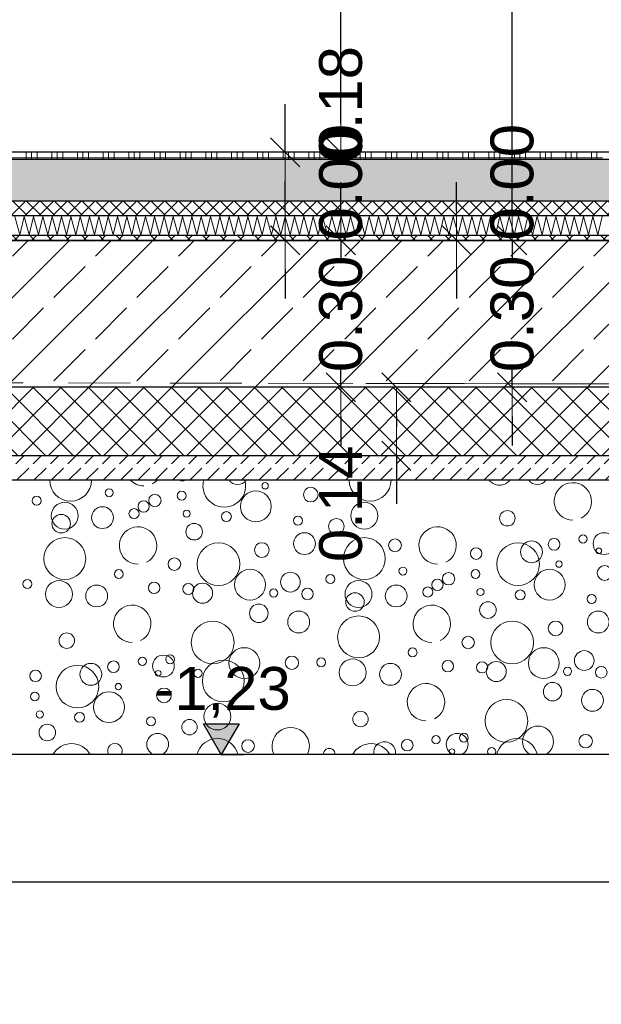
# Model space of a CAD drawing. Header units: metres. Extents: x -27.8 to 39.4, y -22.2 to 2.8.
# Tile 16 of 80: x 0.9 to 2.1, y -11.9 to -9.9. Entities that reach past the tile are written whole.
import ezdxf

# ---------------------------------------------------------------- set-up
doc = ezdxf.new("R2010")
doc.units = ezdxf.units.M
doc.header["$LTSCALE"] = 0.4
doc.header["$MEASUREMENT"] = 0
doc.linetypes.add('Strichlinie', pattern=[0.2, 0.15, -0.05])
doc.linetypes.add('Strichlinie_ lang', pattern=[0.529167, 0.3175, -0.211667])
doc.layers.get('0').update_dxf_attribs({"color": 8, "lineweight": 9})
doc.layers.get('Defpoints').update_dxf_attribs({"color": 8, "lineweight": 9})
for name, color, linetype in [('Neubau__ GHIW - druckfeste Dämmung u BP', 8, 'Continuous'), ('Neubau_A - Bodenaustausch', 8, 'Continuous'), ('Neubau_A - Sauberkeitsschicht', 8, 'Continuous'), ('Neubau_A-Bodenplatte', 8, 'Continuous'), ('Neubau_B-Bodenaufbau', 8, 'Continuous'), ('Neubau_T-Bemaßung', 8, 'Continuous')]:
    doc.layers.add(name, color=color, linetype=linetype)
doc.layers.add('S-Linien _ Schraffuren.2D', color=8, linetype='Continuous', lineweight=9)
doc.styles.add('ERSTELLTER_STIL_2', font='arial.ttf')
doc.dimstyles.new('ERSTELLTER_STIL__1', dxfattribs={"dimtxt": 0.0875, "dimasz": 0.059375, "dimexe": 0.18, "dimexo": 0.0625, "dimgap": 0, "dimtad": 1, "dimzin": 0, "dimdsep": 46, "dimtxsty": 'ERSTELLTER_STIL_2', "dimblk": 'ARROWHEAD_6', "dimblk1": 'ARROWHEAD_6', "dimblk2": 'ARROWHEAD_6', "dimcen": 0.09, "dimclrd": 7, "dimclre": 7, "dimclrt": 7, "dimazin": 0, "dimtfac": 1, "dimtdec": 4, "dimtmove": 0, "dimatfit": 3, "dimfxl": 1, "dimtolj": 1, "dimtzin": 0, "dimarcsym": 0})
pattern_1 = [(45, (388.31789, -10.175), (-0.035355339, 0.035355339), [0.0375, -0.0125]), (45, (388.31789, -10.139645), (-0.035355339, 0.035355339), [0.0375, -0.0125])]

# ---------------------------------------------------------------- blocks, each defined once
blk = doc.blocks.new('*X365', base_point=(4591.5834, -0.0469))
at = {"layer": 'Neubau_A - Bodenaustausch', "color": 253, "linetype": 'Continuous', "lineweight": 9, "true_color": 0x9f9f9f}
for centre, radius in [((4204.7043, -0.7281), 0.00642), ((4204.3857, -0.7423), 0.00812), ((4204.5339, -0.7484), 0.00908), ((4204.6853, -0.7702), 0.0315), ((4204.7975, -0.7462), 0.015), ((4204.2376, -0.7586), 0.00908), ((4204.295, -0.7893), 0.0275), ((4204.4561, -0.7704), 0.0115), ((4204.4791, -0.7579), 0.0126), ((4204.9068, -0.7893), 0.0275), ((4204.372, -0.7931), 0.0223), ((4204.4365, -0.785), 0.0103), ((4204.544, -0.785), 0.00732), ((4204.6252, -0.791), 0.0101), ((4205.1991, -0.7944), 0.0158), ((4204.2877, -0.8055), 0.0189), ((4204.7713, -0.7992), 0.00908), ((4204.8498, -0.811), 0.0158), ((4204.5593, -0.8219), 0.0169), ((4204.7847, -0.8462), 0.0223), ((4205.3965, -0.8462), 0.0223), ((4204.2951, -0.8767), 0.0427), ((4204.6975, -0.8594), 0.015), ((4204.9069, -0.8767), 0.0427), ((4204.9695, -0.8496), 0.013), ((4205.2483, -0.8631), 0.0223), ((4205.2945, -0.8477), 0.0119), ((4205.3534, -0.8367), 0.00837), ((4204.6089, -0.8882), 0.0436), ((4205.1353, -0.8664), 0.0119), ((4205.2208, -0.8882), 0.0436), ((4205.3859, -0.861), 0.00574), ((4204.519, -0.8881), 0.0128), ((4205.3043, -0.8881), 0.00642), ((4204.4054, -0.9084), 0.00908), ((4204.6734, -0.9302), 0.0315), ((4204.756, -0.9249), 0.0201), ((4204.9857, -0.9023), 0.00812), ((4205.1339, -0.9084), 0.00908), ((4205.2853, -0.9302), 0.0315), ((4205.3975, -0.9062), 0.015), ((4204.2187, -0.9287), 0.00908), ((4204.2832, -0.9493), 0.0275), ((4204.8376, -0.9186), 0.00908), ((4204.895, -0.9493), 0.0275), ((4205.0561, -0.9304), 0.0115), ((4205.0791, -0.9179), 0.0126), ((4204.3602, -0.9531), 0.0223), ((4204.4774, -0.9366), 0.0117), ((4204.5474, -0.9389), 0.0115), ((4204.5764, -0.9474), 0.0205), ((4204.7219, -0.947), 0.00837), ((4204.7909, -0.949), 0.0118), ((4204.972, -0.9531), 0.0223), ((4205.0365, -0.945), 0.0103), ((4205.144, -0.945), 0.00732), ((4205.2252, -0.951), 0.0101), ((4204.8877, -0.9655), 0.0189), ((4205.1593, -0.9819), 0.0169), ((4205.3713, -0.9592), 0.00908), ((4204.6914, -0.9885), 0.0189), ((4204.7728, -1.0062), 0.0223), ((4205.3847, -1.0062), 0.0223), ((4204.5971, -1.0482), 0.0436), ((4204.8951, -1.0367), 0.0427), ((4205.2089, -1.0482), 0.0436), ((4205.2975, -1.0194), 0.015), ((4204.2991, -1.0444), 0.0158), ((4205.119, -1.0481), 0.0128), ((4204.6616, -1.0902), 0.0315), ((4205.0054, -1.0684), 0.00908), ((4205.2734, -1.0902), 0.0315), ((4205.356, -1.0849), 0.0201), ((4204.3945, -1.0977), 0.0119), ((4204.4534, -1.0867), 0.00837), ((4204.4965, -1.0962), 0.0223), ((4204.5102, -1.0826), 0.00908), ((4204.6187, -1.1267), 0.0427), ((4204.7589, -1.0896), 0.0137), ((4204.8187, -1.0887), 0.00908), ((4204.8832, -1.1093), 0.0275), ((4205.0774, -1.0966), 0.0117), ((4204.2353, -1.1164), 0.0119), ((4204.3208, -1.1382), 0.0436), ((4204.3483, -1.1131), 0.0223), ((4204.4859, -1.111), 0.00574), ((4204.567, -1.111), 0.00837), ((4204.9602, -1.1131), 0.0223), ((4205.1474, -1.0989), 0.0115), ((4205.1764, -1.1074), 0.0205), ((4205.3219, -1.107), 0.00837), ((4205.3909, -1.109), 0.0118), ((4204.4043, -1.1381), 0.00642), ((4204.4975, -1.1562), 0.015), ((4205.2914, -1.1485), 0.0189), ((4205.3728, -1.1662), 0.0223), ((4204.2339, -1.1584), 0.00908), ((4204.3853, -1.1802), 0.0315), ((4205.1971, -1.2082), 0.0436), ((4204.6068, -1.1993), 0.0275), ((4204.244, -1.195), 0.00732), ((4204.3252, -1.201), 0.0101), ((4204.4713, -1.2092), 0.00908), ((4204.5498, -1.221), 0.0158), ((4204.8991, -1.2044), 0.0158), ((4204.2593, -1.2319), 0.0169), ((4204.6695, -1.2596), 0.013), ((4204.9945, -1.2577), 0.0119), ((4205.0534, -1.2467), 0.00837), ((4205.1102, -1.2426), 0.00908), ((4205.3589, -1.2496), 0.0137), ((4205.0859, -1.271), 0.00574)]:
    blk.add_circle(centre, radius, dxfattribs=at)
for centre, radius, start, end in [((4204.3069, -0.7167), 0.0427, 180.173, 359.827), ((4204.4565, -0.69), 0.0382, 224.6985, 270), ((4204.4565, -0.69), 0.0382, 296.5651, 315.3015), ((4204.5353, -0.7064), 0.0119, 241.3524, 298.6476), ((4204.6208, -0.7282), 0.0436, 164.9207, 15.0793), ((4204.6483, -0.7031), 0.0223, 218.0434, 321.9566), ((4204.9187, -0.7167), 0.0427, 180.173, 359.827), ((4205.1832, -0.6993), 0.0275, 219.5674, 320.4326), ((4205.2602, -0.7031), 0.0223, 218.0434, 321.9566), ((4205.3328, -0.76), 0.0382, 296.5651, 270), ((4204.4447, -0.85), 0.0382, 296.5651, 270), ((4205.0565, -0.85), 0.0382, 296.5651, 270), ((4204.4328, -1.01), 0.0382, 296.5651, 270), ((4205.0447, -1.01), 0.0382, 296.5651, 270), ((4205.0328, -1.17), 0.0382, 296.5651, 270), ((4204.7565, -1.26), 0.0382, 333.7938, 206.2062), ((4205.2616, -1.2502), 0.0315, 302.2294, 237.7706), ((4204.4847, -1.2562), 0.0223, 291.745, 248.255), ((4204.6069, -1.2867), 0.0427, 13.3628, 166.6372), ((4205.0965, -1.2562), 0.0223, 291.745, 248.255), ((4205.2187, -1.2867), 0.0427, 13.3628, 166.6372), ((4204.3089, -1.2982), 0.0436, 29.3239, 150.6761), ((4204.3975, -1.2694), 0.015, 329.9763, 210.0237), ((4204.8353, -1.2764), 0.0119, 357.7088, 182.2912), ((4204.9208, -1.2982), 0.0436, 29.3239, 150.6761), ((4204.9483, -1.2731), 0.0223, 350.368, 189.632), ((4205.167, -1.271), 0.00837, 315.7915, 224.2085)]:
    blk.add_arc(centre, radius, start, end, dxfattribs=at)
blk = doc.blocks.new('ARROWHEAD_6')
at = {"color": 0, "linetype": 'Continuous', "lineweight": 0}
for p, q in [((-0.5, -0.5), (0.5, 0.5)), ((0, 0), (-1, 0))]:
    blk.add_line(p, q, dxfattribs=at)
blk = doc.blocks.new('*D381')
at = {"layer": 'Defpoints', "color": 0, "linetype": 'Continuous', "transparency": 16777216}
for p in [(-0.3, -10.355), (11.1831, -10.355), (16.03, -10.655)]:
    blk.add_point(p, dxfattribs=at)
at = {"layer": 'Neubau_T-Bemaßung', "linetype": 'Continuous', "lineweight": -2, "transparency": 16777216}
for p, q in [((11.1831, -10.2956), (11.1831, -10.2363)), ((-0.2375, -10.355), (11.3631, -10.355)), ((11.1831, -10.355), (11.1831, -10.3917)), ((11.1831, -10.655), (11.1831, -10.6186)), ((15.9675, -10.655), (11.0031, -10.655)), ((11.1831, -10.7144), (11.1831, -10.7737))]:
    blk.add_line(p, q, dxfattribs=at)
at = {"layer": 'Neubau_T-Bemaßung', "linetype": 'Continuous', "lineweight": -2, "transparency": 16777216, "xscale": 0.059375, "yscale": 0.059375, "zscale": 0.059375}
for p, rotation in [((11.1831, -10.355), 270), ((11.1831, -10.655), 90)]:
    blk.add_blockref('ARROWHEAD_6', p, dxfattribs=dict(at, rotation=rotation))
at = {"layer": 'Neubau_T-Bemaßung', "linetype": 'Continuous', "transparency": 16777216, "insert": (11.1831, -10.5051), "char_height": 0.0875, "attachment_point": 5, "rotation": 90, "style": 'ERSTELLTER_STIL_2'}
blk.add_mtext('\\A1;0.30', dxfattribs=at)
blk = doc.blocks.new('*D382')
at = {"layer": 'Defpoints', "color": 0, "linetype": 'Continuous', "transparency": 16777216}
for p in [(-0.3, -10.355), (-0.3, -10.355), (11.0696, -10.355)]:
    blk.add_point(p, dxfattribs=at)
at = {"layer": 'Neubau_T-Bemaßung', "linetype": 'Continuous', "lineweight": -2, "transparency": 16777216}
for p, q in [((11.0696, -10.2956), (11.0696, -10.2363)), ((-0.2375, -10.355), (11.2496, -10.355)), ((-0.2375, -10.355), (11.2496, -10.355)), ((11.0696, -10.4144), (11.0696, -10.4738))]:
    blk.add_line(p, q, dxfattribs=at)
at = {"layer": 'Neubau_T-Bemaßung', "linetype": 'Continuous', "lineweight": -2, "transparency": 16777216, "xscale": 0.059375, "yscale": 0.059375, "zscale": 0.059375}
for rotation in [270, 90]:
    blk.add_blockref('ARROWHEAD_6', (11.0696, -10.355), dxfattribs=dict(at, rotation=rotation))
at = {"layer": 'Neubau_T-Bemaßung', "linetype": 'Continuous', "transparency": 16777216, "insert": (11.1831, -10.2363), "char_height": 0.0875, "attachment_point": 5, "rotation": 90, "style": 'ERSTELLTER_STIL_2'}
blk.add_mtext('\\A1;0.00', dxfattribs=at)
blk = doc.blocks.new('*D383')
at = {"layer": 'Defpoints', "color": 0, "linetype": 'Continuous', "transparency": 16777216}
for p in [(11.0694, -10.175), (33.092, -10.175), (-0.3, -10.355)]:
    blk.add_point(p, dxfattribs=at)
at = {"layer": 'Neubau_T-Bemaßung', "linetype": 'Continuous', "lineweight": -2, "transparency": 16777216}
for p, q in [((11.0694, -10.175), (11.0694, -10.0772)), ((33.0295, -10.175), (10.8894, -10.175)), ((11.0694, -10.2956), (11.0694, -10.2344)), ((-0.2375, -10.355), (11.2494, -10.355))]:
    blk.add_line(p, q, dxfattribs=at)
at = {"layer": 'Neubau_T-Bemaßung', "linetype": 'Continuous', "lineweight": -2, "transparency": 16777216, "xscale": 0.059375, "yscale": 0.059375, "zscale": 0.059375}
for p, rotation in [((11.0694, -10.175), 90), ((11.0694, -10.355), 270)]:
    blk.add_blockref('ARROWHEAD_6', p, dxfattribs=dict(at, rotation=rotation))
at = {"layer": 'Neubau_T-Bemaßung', "linetype": 'Continuous', "transparency": 16777216, "insert": (11.1831, -10.0772), "char_height": 0.0875, "attachment_point": 5, "rotation": 90, "style": 'ERSTELLTER_STIL_2'}
blk.add_mtext('\\A1;0.18', dxfattribs=at)
blk = doc.blocks.new('*D396')
at = {"layer": 'Defpoints', "color": 0, "linetype": 'Continuous', "transparency": 16777216}
for p in [(-0.3, -10.355), (11.5331, -10.355), (3.575, -10.655)]:
    blk.add_point(p, dxfattribs=at)
at = {"layer": 'Neubau_T-Bemaßung', "linetype": 'Continuous', "lineweight": -2, "transparency": 16777216}
for p, q in [((11.5331, -10.2956), (11.5331, -10.2363)), ((-0.2375, -10.355), (11.7131, -10.355)), ((11.5331, -10.355), (11.5331, -10.3917)), ((11.5331, -10.655), (11.5331, -10.6186)), ((3.6375, -10.655), (11.7131, -10.655)), ((11.5331, -10.7144), (11.5331, -10.7737))]:
    blk.add_line(p, q, dxfattribs=at)
at = {"layer": 'Neubau_T-Bemaßung', "linetype": 'Continuous', "lineweight": -2, "transparency": 16777216, "xscale": 0.059375, "yscale": 0.059375, "zscale": 0.059375}
for p, rotation in [((11.5331, -10.355), 270), ((11.5331, -10.655), 90)]:
    blk.add_blockref('ARROWHEAD_6', p, dxfattribs=dict(at, rotation=rotation))
at = {"layer": 'Neubau_T-Bemaßung', "linetype": 'Continuous', "transparency": 16777216, "insert": (11.5331, -10.5051), "char_height": 0.0875, "attachment_point": 5, "rotation": 90, "style": 'ERSTELLTER_STIL_2'}
blk.add_mtext('\\A1;0.30', dxfattribs=at)
blk = doc.blocks.new('*D397')
at = {"layer": 'Defpoints', "color": 0, "linetype": 'Continuous', "transparency": 16777216}
for p in [(-0.3, -10.355), (-0.3, -10.355), (11.4196, -10.355)]:
    blk.add_point(p, dxfattribs=at)
at = {"layer": 'Neubau_T-Bemaßung', "linetype": 'Continuous', "lineweight": -2, "transparency": 16777216}
for p, q in [((11.4196, -10.2956), (11.4196, -10.2363)), ((-0.2375, -10.355), (11.5996, -10.355)), ((-0.2375, -10.355), (11.5996, -10.355)), ((11.4196, -10.4144), (11.4196, -10.4738))]:
    blk.add_line(p, q, dxfattribs=at)
at = {"layer": 'Neubau_T-Bemaßung', "linetype": 'Continuous', "lineweight": -2, "transparency": 16777216, "xscale": 0.059375, "yscale": 0.059375, "zscale": 0.059375}
for rotation in [270, 90]:
    blk.add_blockref('ARROWHEAD_6', (11.4196, -10.355), dxfattribs=dict(at, rotation=rotation))
at = {"layer": 'Neubau_T-Bemaßung', "linetype": 'Continuous', "transparency": 16777216, "insert": (11.5331, -10.2363), "char_height": 0.0875, "attachment_point": 5, "rotation": 90, "style": 'ERSTELLTER_STIL_2'}
blk.add_mtext('\\A1;0.00', dxfattribs=at)
blk = doc.blocks.new('*D398')
at = {"layer": 'Defpoints', "color": 0, "linetype": 'Continuous', "transparency": 16777216}
for p in [(11.5331, -6.495), (23.73, -6.495), (-0.3, -10.355)]:
    blk.add_point(p, dxfattribs=at)
at = {"layer": 'Neubau_T-Bemaßung', "linetype": 'Continuous', "lineweight": -2, "transparency": 16777216}
for p, q in [((23.6675, -6.495), (11.3531, -6.495)), ((11.5331, -6.5544), (11.5331, -8.3149)), ((11.5331, -10.2956), (11.5331, -8.5421)), ((-0.2375, -10.355), (11.7131, -10.355))]:
    blk.add_line(p, q, dxfattribs=at)
at = {"layer": 'Neubau_T-Bemaßung', "linetype": 'Continuous', "lineweight": -2, "transparency": 16777216, "xscale": 0.059375, "yscale": 0.059375, "zscale": 0.059375}
for p, rotation in [((11.5331, -6.495), 90), ((11.5331, -10.355), 270)]:
    blk.add_blockref('ARROWHEAD_6', p, dxfattribs=dict(at, rotation=rotation))
at = {"layer": 'Neubau_T-Bemaßung', "linetype": 'Continuous', "transparency": 16777216, "insert": (11.5331, -8.4285), "char_height": 0.0875, "attachment_point": 5, "rotation": 90, "style": 'ERSTELLTER_STIL_2'}
blk.add_mtext('\\A1;3.86', dxfattribs=at)
blk = doc.blocks.new('*D402')
at = {"layer": 'Defpoints', "color": 0, "linetype": 'Continuous', "transparency": 16777216}
for p in [(1.7069, -10.655), (3.575, -10.655), (3.115, -10.795)]:
    blk.add_point(p, dxfattribs=at)
at = {"layer": 'Neubau_T-Bemaßung', "linetype": 'Continuous', "lineweight": -2, "transparency": 16777216}
for p, q in [((3.5125, -10.655), (1.5269, -10.655)), ((1.7069, -10.7144), (1.7069, -10.7356)), ((3.0525, -10.795), (1.5269, -10.795)), ((1.7069, -10.795), (1.7069, -10.8931))]:
    blk.add_line(p, q, dxfattribs=at)
at = {"layer": 'Neubau_T-Bemaßung', "linetype": 'Continuous', "lineweight": -2, "transparency": 16777216, "xscale": 0.059375, "yscale": 0.059375, "zscale": 0.059375}
for p, rotation in [((1.7069, -10.655), 90), ((1.7069, -10.795), 270)]:
    blk.add_blockref('ARROWHEAD_6', p, dxfattribs=dict(at, rotation=rotation))
at = {"layer": 'Neubau_T-Bemaßung', "linetype": 'Continuous', "transparency": 16777216, "insert": (1.5934, -10.8931), "char_height": 0.0875, "attachment_point": 5, "rotation": 90, "style": 'ERSTELLTER_STIL_2'}
blk.add_mtext('\\A1;0.14', dxfattribs=at)
blk = doc.blocks.new('*D403')
at = {"layer": 'Defpoints', "color": 0, "linetype": 'Continuous', "transparency": 16777216}
for p in [(-0.3, -10.355), (1.5934, -10.355), (3.575, -10.655)]:
    blk.add_point(p, dxfattribs=at)
at = {"layer": 'Neubau_T-Bemaßung', "linetype": 'Continuous', "lineweight": -2, "transparency": 16777216}
for p, q in [((1.5934, -10.2956), (1.5934, -10.2363)), ((-0.2375, -10.355), (1.7734, -10.355)), ((1.5934, -10.355), (1.5934, -10.3917)), ((1.5934, -10.655), (1.5934, -10.6186)), ((3.5125, -10.655), (1.4134, -10.655)), ((1.5934, -10.7144), (1.5934, -10.7737))]:
    blk.add_line(p, q, dxfattribs=at)
at = {"layer": 'Neubau_T-Bemaßung', "linetype": 'Continuous', "lineweight": -2, "transparency": 16777216, "xscale": 0.059375, "yscale": 0.059375, "zscale": 0.059375}
for p, rotation in [((1.5934, -10.355), 270), ((1.5934, -10.655), 90)]:
    blk.add_blockref('ARROWHEAD_6', p, dxfattribs=dict(at, rotation=rotation))
at = {"layer": 'Neubau_T-Bemaßung', "linetype": 'Continuous', "transparency": 16777216, "insert": (1.5934, -10.5051), "char_height": 0.0875, "attachment_point": 5, "rotation": 90, "style": 'ERSTELLTER_STIL_2'}
blk.add_mtext('\\A1;0.30', dxfattribs=at)
blk = doc.blocks.new('*D404')
at = {"layer": 'Defpoints', "color": 0, "linetype": 'Continuous', "transparency": 16777216}
for p in [(-0.3, -10.355), (-0.3, -10.355), (1.4799, -10.355)]:
    blk.add_point(p, dxfattribs=at)
at = {"layer": 'Neubau_T-Bemaßung', "linetype": 'Continuous', "lineweight": -2, "transparency": 16777216}
for p, q in [((1.4799, -10.2956), (1.4799, -10.2363)), ((-0.2375, -10.355), (1.6599, -10.355)), ((-0.2375, -10.355), (1.6599, -10.355)), ((1.4799, -10.4144), (1.4799, -10.4738))]:
    blk.add_line(p, q, dxfattribs=at)
at = {"layer": 'Neubau_T-Bemaßung', "linetype": 'Continuous', "lineweight": -2, "transparency": 16777216, "xscale": 0.059375, "yscale": 0.059375, "zscale": 0.059375}
for rotation in [270, 90]:
    blk.add_blockref('ARROWHEAD_6', (1.4799, -10.355), dxfattribs=dict(at, rotation=rotation))
at = {"layer": 'Neubau_T-Bemaßung', "linetype": 'Continuous', "transparency": 16777216, "insert": (1.5934, -10.2363), "char_height": 0.0875, "attachment_point": 5, "rotation": 90, "style": 'ERSTELLTER_STIL_2'}
blk.add_mtext('\\A1;0.00', dxfattribs=at)
blk = doc.blocks.new('*D405')
at = {"layer": 'Defpoints', "color": 0, "linetype": 'Continuous', "transparency": 16777216}
for p in [(1.4797, -10.175), (33.092, -10.175), (-0.3, -10.355)]:
    blk.add_point(p, dxfattribs=at)
at = {"layer": 'Neubau_T-Bemaßung', "linetype": 'Continuous', "lineweight": -2, "transparency": 16777216}
for p, q in [((1.4797, -10.175), (1.4797, -10.0772)), ((33.0295, -10.175), (1.2997, -10.175)), ((1.4797, -10.2956), (1.4797, -10.2344)), ((-0.2375, -10.355), (1.6597, -10.355))]:
    blk.add_line(p, q, dxfattribs=at)
at = {"layer": 'Neubau_T-Bemaßung', "linetype": 'Continuous', "lineweight": -2, "transparency": 16777216, "xscale": 0.059375, "yscale": 0.059375, "zscale": 0.059375}
for p, rotation in [((1.4797, -10.175), 90), ((1.4797, -10.355), 270)]:
    blk.add_blockref('ARROWHEAD_6', p, dxfattribs=dict(at, rotation=rotation))
at = {"layer": 'Neubau_T-Bemaßung', "linetype": 'Continuous', "transparency": 16777216, "insert": (1.5934, -10.0772), "char_height": 0.0875, "attachment_point": 5, "rotation": 90, "style": 'ERSTELLTER_STIL_2'}
blk.add_mtext('\\A1;0.18', dxfattribs=at)
blk = doc.blocks.new('*D406')
at = {"layer": 'Defpoints', "color": 0, "linetype": 'Continuous', "transparency": 16777216}
for p in [(1.5934, -6.825), (7.9525, -6.825), (33.092, -10.175)]:
    blk.add_point(p, dxfattribs=at)
at = {"layer": 'Neubau_T-Bemaßung', "linetype": 'Continuous', "lineweight": -2, "transparency": 16777216}
for p, q in [((7.89, -6.825), (1.4134, -6.825)), ((1.5934, -6.8844), (1.5934, -8.3896)), ((1.5934, -10.1156), (1.5934, -8.6174)), ((33.0295, -10.175), (1.4134, -10.175))]:
    blk.add_line(p, q, dxfattribs=at)
at = {"layer": 'Neubau_T-Bemaßung', "linetype": 'Continuous', "lineweight": -2, "transparency": 16777216, "xscale": 0.059375, "yscale": 0.059375, "zscale": 0.059375}
for p, rotation in [((1.5934, -6.825), 90), ((1.5934, -10.175), 270)]:
    blk.add_blockref('ARROWHEAD_6', p, dxfattribs=dict(at, rotation=rotation))
at = {"layer": 'Neubau_T-Bemaßung', "linetype": 'Continuous', "transparency": 16777216, "insert": (1.5934, -8.5035), "char_height": 0.0875, "attachment_point": 5, "rotation": 90, "style": 'ERSTELLTER_STIL_2'}
blk.add_mtext('\\A1;3.35', dxfattribs=at)
blk = doc.blocks.new('*D416')
at = {"layer": 'Defpoints', "color": 0, "linetype": 'Continuous', "transparency": 16777216}
for p in [(-0.3, -10.355), (1.9434, -10.355), (2.0995, -10.655)]:
    blk.add_point(p, dxfattribs=at)
at = {"layer": 'Neubau_T-Bemaßung', "linetype": 'Continuous', "lineweight": -2, "transparency": 16777216}
for p, q in [((1.9434, -10.2956), (1.9434, -10.2363)), ((-0.2375, -10.355), (2.1234, -10.355)), ((1.9434, -10.355), (1.9434, -10.3917)), ((1.9434, -10.655), (1.9434, -10.6186)), ((2.037, -10.655), (1.7634, -10.655)), ((1.9434, -10.7144), (1.9434, -10.7737))]:
    blk.add_line(p, q, dxfattribs=at)
at = {"layer": 'Neubau_T-Bemaßung', "linetype": 'Continuous', "lineweight": -2, "transparency": 16777216, "xscale": 0.059375, "yscale": 0.059375, "zscale": 0.059375}
for p, rotation in [((1.9434, -10.355), 270), ((1.9434, -10.655), 90)]:
    blk.add_blockref('ARROWHEAD_6', p, dxfattribs=dict(at, rotation=rotation))
at = {"layer": 'Neubau_T-Bemaßung', "linetype": 'Continuous', "transparency": 16777216, "insert": (1.9434, -10.5051), "char_height": 0.0875, "attachment_point": 5, "rotation": 90, "style": 'ERSTELLTER_STIL_2'}
blk.add_mtext('\\A1;0.30', dxfattribs=at)
blk = doc.blocks.new('*D417')
at = {"layer": 'Defpoints', "color": 0, "linetype": 'Continuous', "transparency": 16777216}
for p in [(-0.3, -10.355), (-0.3, -10.355), (1.8299, -10.355)]:
    blk.add_point(p, dxfattribs=at)
at = {"layer": 'Neubau_T-Bemaßung', "linetype": 'Continuous', "lineweight": -2, "transparency": 16777216}
for p, q in [((1.8299, -10.2956), (1.8299, -10.2363)), ((-0.2375, -10.355), (2.0099, -10.355)), ((-0.2375, -10.355), (2.0099, -10.355)), ((1.8299, -10.4144), (1.8299, -10.4738))]:
    blk.add_line(p, q, dxfattribs=at)
at = {"layer": 'Neubau_T-Bemaßung', "linetype": 'Continuous', "lineweight": -2, "transparency": 16777216, "xscale": 0.059375, "yscale": 0.059375, "zscale": 0.059375}
for rotation in [270, 90]:
    blk.add_blockref('ARROWHEAD_6', (1.8299, -10.355), dxfattribs=dict(at, rotation=rotation))
at = {"layer": 'Neubau_T-Bemaßung', "linetype": 'Continuous', "transparency": 16777216, "insert": (1.9434, -10.2363), "char_height": 0.0875, "attachment_point": 5, "rotation": 90, "style": 'ERSTELLTER_STIL_2'}
blk.add_mtext('\\A1;0.00', dxfattribs=at)
blk = doc.blocks.new('*D418')
at = {"layer": 'Defpoints', "color": 0, "linetype": 'Continuous', "transparency": 16777216}
for p in [(1.9434, -6.495), (23.73, -6.495), (-0.3, -10.355)]:
    blk.add_point(p, dxfattribs=at)
at = {"layer": 'Neubau_T-Bemaßung', "linetype": 'Continuous', "lineweight": -2, "transparency": 16777216}
for p, q in [((23.6675, -6.495), (1.7634, -6.495)), ((1.9434, -6.5544), (1.9434, -8.3149)), ((1.9434, -10.2956), (1.9434, -8.5421)), ((-0.2375, -10.355), (2.1234, -10.355))]:
    blk.add_line(p, q, dxfattribs=at)
at = {"layer": 'Neubau_T-Bemaßung', "linetype": 'Continuous', "lineweight": -2, "transparency": 16777216, "xscale": 0.059375, "yscale": 0.059375, "zscale": 0.059375}
for p, rotation in [((1.9434, -6.495), 90), ((1.9434, -10.355), 270)]:
    blk.add_blockref('ARROWHEAD_6', p, dxfattribs=dict(at, rotation=rotation))
at = {"layer": 'Neubau_T-Bemaßung', "linetype": 'Continuous', "transparency": 16777216, "insert": (1.9434, -8.4285), "char_height": 0.0875, "attachment_point": 5, "rotation": 90, "style": 'ERSTELLTER_STIL_2'}
blk.add_mtext('\\A1;3.86', dxfattribs=at)

msp = doc.modelspace()

# ---------------------------------------------------------------- hatches: boundary and pattern name
at = {"layer": 'Neubau__ GHIW - druckfeste Dämmung u BP', "linetype": 'Continuous'}
h = msp.add_hatch(dxfattribs=at)
h.set_pattern_fill('DÄMMUNG__HART_1_0001', color=256, style=0, pattern_type=2)
h.set_pattern_definition([(45, (388.31789, -10.175), (-0.0282842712, 0.0282842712), []), (135, (388.31789, -10.175), (0.0282842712, 0.0282842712), [])])
h.paths.add_polyline_path([(3.275, -10.795), (3.275, -10.655), (0.2, -10.655), (0.2, -10.795)])
at = {"layer": 'Neubau_A - Sauberkeitsschicht', "linetype": 'Continuous'}
h = msp.add_hatch(dxfattribs=at)
h.set_pattern_fill('BETON__UNBEWEHRT_0001', color=256, style=0, pattern_type=2)
h.set_pattern_definition(pattern_1)
h.paths.add_polyline_path([(3.115, -10.845), (3.115, -10.795), (0.34, -10.795), (0.34, -10.845)])
at = {"layer": 'Neubau_A-Bodenplatte', "linetype": 'Continuous'}
h = msp.add_hatch(dxfattribs=at)
h.set_pattern_fill('BETON__STAHLBETON_0001', color=256, style=0, pattern_type=2)
h.set_pattern_definition([(45, (388.31789, -10.175), (-0.084852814, 0.084852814), []), (45, (388.27546, -10.13257), (-0.084852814, 0.084852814), [0.09, -0.03])])
h.paths.add_polyline_path([(-0.3, -10.355), (-0.3, -10.655), (3.275, -10.655), (3.275, -10.355)])
at = {"layer": 'Neubau_B-Bodenaufbau', "linetype": 'Continuous'}
h = msp.add_hatch(dxfattribs=at)
h.set_pattern_fill('BETON__UNBEWEHRT_0001', color=256, style=0, pattern_type=2)
h.set_pattern_definition(pattern_1)
h.paths.add_polyline_path([(-0.16, -10.19), (-0.16, -10.275), (6.725, -10.275), (6.725, -10.19)])
h = msp.add_hatch(dxfattribs=at)
h.set_pattern_fill('DÄMMUNG__HART_2_0001', color=256, style=0, pattern_type=2)
h.set_pattern_definition([(45, (388.31789, -10.175), (-0.0141421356, 0.0141421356), []), (135, (388.31789, -10.175), (0.0141421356, 0.0141421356), [])])
h.paths.add_polyline_path([(-0.16, -10.275), (-0.16, -10.305), (6.725, -10.305), (6.725, -10.275)])
h = msp.add_hatch(dxfattribs=at)
h.set_pattern_fill('GUßASPHALT_0001', color=256, style=0, pattern_type=2)
h.set_pattern_definition([(45, (388.31789, -10.175), (-0.0176776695, 0.0176776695), []), (135, (388.31789, -10.175), (0.0176776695, 0.0176776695), [])])
h.paths.add_polyline_path([(-0.16, -10.355), (6.725, -10.355), (6.725, -10.345), (-0.16, -10.345)])
at = {"layer": 'Neubau_T-Bemaßung', "linetype": 'Continuous'}
msp.add_hatch(color=256, dxfattribs=at).paths.add_polyline_path([(1.3493, -11.405), (1.3855, -11.3425), (1.313, -11.3425)])

# ---------------------------------------------------------------- linework, layer by layer
at = {"layer": 'Neubau__ GHIW - druckfeste Dämmung u BP', "linetype": 'Continuous'}
for p, q in [((3.115, -10.795), (0.34, -10.795)), ((0.34, -11.665), (3.115, -11.665))]:
    msp.add_line(p, q, dxfattribs=at)
at = {"layer": 'Neubau_A - Bodenaustausch', "linetype": 'Continuous'}
msp.add_line((3.115, -11.405), (0.34, -11.405), dxfattribs=at)
at = {"layer": 'Neubau_A - Sauberkeitsschicht', "linetype": 'Continuous'}
msp.add_line((3.115, -10.845), (0.34, -10.845), dxfattribs=at)
at = {"layer": 'Neubau_A-Bodenplatte', "linetype": 'Continuous'}
msp.add_line((3.275, -10.655), (0.2, -10.655), dxfattribs=at)
at = {"layer": 'Neubau_B-Bodenaufbau', "linetype": 'Continuous'}
for p, q in [((6.725, -10.19), (-0.16, -10.19)), ((6.725, -10.275), (-0.16, -10.275)), ((6.725, -10.305), (-0.16, -10.305)), ((6.725, -10.345), (-0.16, -10.345)), ((3.275, -10.355), (-0.16, -10.355))]:
    msp.add_line(p, q, dxfattribs=at)
at = {"layer": 'Neubau_B-Bodenaufbau', "linetype": 'Continuous', "lineweight": 9}
for p, q in [((0.9204, -10.1862), (0.9729, -10.1862)), ((0.9504, -10.175), (0.9504, -10.19)), ((0.9616, -10.175), (0.9616, -10.19)), ((0.9729, -10.175), (0.9729, -10.19)), ((0.9729, -10.1862), (1.0254, -10.1862)), ((1.0029, -10.175), (1.0029, -10.19)), ((1.0141, -10.175), (1.0141, -10.19)), ((1.0254, -10.175), (1.0254, -10.19)), ((1.0254, -10.1862), (1.0779, -10.1862)), ((1.0554, -10.175), (1.0554, -10.19)), ((1.0666, -10.175), (1.0666, -10.19)), ((1.0779, -10.175), (1.0779, -10.19)), ((1.0779, -10.1862), (1.1304, -10.1862)), ((1.1079, -10.175), (1.1079, -10.19)), ((1.1191, -10.175), (1.1191, -10.19)), ((1.1304, -10.175), (1.1304, -10.19)), ((1.1304, -10.1862), (1.1829, -10.1862)), ((1.1604, -10.175), (1.1604, -10.19)), ((1.1716, -10.175), (1.1716, -10.19)), ((1.1829, -10.175), (1.1829, -10.19)), ((1.1829, -10.1862), (1.2354, -10.1862)), ((1.2129, -10.175), (1.2129, -10.19)), ((1.2241, -10.175), (1.2241, -10.19)), ((1.2354, -10.175), (1.2354, -10.19)), ((1.2354, -10.1862), (1.2879, -10.1862)), ((1.2654, -10.175), (1.2654, -10.19)), ((1.2766, -10.175), (1.2766, -10.19)), ((1.2879, -10.175), (1.2879, -10.19)), ((1.2879, -10.1862), (1.3404, -10.1862)), ((1.3179, -10.175), (1.3179, -10.19)), ((1.3291, -10.175), (1.3291, -10.19)), ((1.3404, -10.175), (1.3404, -10.19)), ((1.3404, -10.1862), (1.3929, -10.1862)), ((1.3704, -10.175), (1.3704, -10.19)), ((1.3816, -10.175), (1.3816, -10.19)), ((1.3929, -10.175), (1.3929, -10.19)), ((1.3929, -10.1862), (1.4454, -10.1862)), ((1.4229, -10.175), (1.4229, -10.19)), ((1.4341, -10.175), (1.4341, -10.19)), ((1.4454, -10.175), (1.4454, -10.19)), ((1.4454, -10.1862), (1.4979, -10.1862)), ((1.4754, -10.175), (1.4754, -10.19)), ((1.4866, -10.175), (1.4866, -10.19)), ((1.4979, -10.175), (1.4979, -10.19)), ((1.4979, -10.1862), (1.5504, -10.1862)), ((1.5279, -10.175), (1.5279, -10.19)), ((1.5391, -10.175), (1.5391, -10.19)), ((1.5504, -10.175), (1.5504, -10.19)), ((1.5504, -10.1862), (1.6029, -10.1862)), ((1.5804, -10.175), (1.5804, -10.19)), ((1.5916, -10.175), (1.5916, -10.19)), ((1.6029, -10.175), (1.6029, -10.19)), ((1.6029, -10.1862), (1.6554, -10.1862)), ((1.6329, -10.175), (1.6329, -10.19)), ((1.6441, -10.175), (1.6441, -10.19)), ((1.6554, -10.175), (1.6554, -10.19)), ((1.6554, -10.1862), (1.7079, -10.1862)), ((1.6854, -10.175), (1.6854, -10.19)), ((1.6966, -10.175), (1.6966, -10.19)), ((1.7079, -10.175), (1.7079, -10.19)), ((1.7079, -10.1862), (1.7604, -10.1862)), ((1.7379, -10.175), (1.7379, -10.19)), ((1.7491, -10.175), (1.7491, -10.19)), ((1.7604, -10.175), (1.7604, -10.19)), ((1.7604, -10.1862), (1.8129, -10.1862)), ((1.7904, -10.175), (1.7904, -10.19)), ((1.8016, -10.175), (1.8016, -10.19)), ((1.8129, -10.175), (1.8129, -10.19)), ((1.8129, -10.1862), (1.8654, -10.1862)), ((1.8429, -10.175), (1.8429, -10.19)), ((1.8541, -10.175), (1.8541, -10.19)), ((1.8654, -10.175), (1.8654, -10.19)), ((1.8654, -10.1862), (1.9179, -10.1862)), ((1.8954, -10.175), (1.8954, -10.19)), ((1.9066, -10.175), (1.9066, -10.19)), ((1.9179, -10.175), (1.9179, -10.19)), ((1.9179, -10.1862), (1.9704, -10.1862)), ((1.9479, -10.175), (1.9479, -10.19)), ((1.9591, -10.175), (1.9591, -10.19)), ((1.9704, -10.175), (1.9704, -10.19)), ((1.9704, -10.1862), (2.0229, -10.1862)), ((2.0004, -10.175), (2.0004, -10.19)), ((2.0116, -10.175), (2.0116, -10.19)), ((2.0229, -10.175), (2.0229, -10.19)), ((2.0229, -10.1862), (2.0754, -10.1862)), ((2.0529, -10.175), (2.0529, -10.19)), ((2.0641, -10.175), (2.0641, -10.19)), ((2.0754, -10.175), (2.0754, -10.19)), ((2.0754, -10.1862), (2.1279, -10.1862)), ((2.1054, -10.175), (2.1054, -10.19)), ((2.1166, -10.175), (2.1166, -10.19)), ((0.9274, -10.306), (0.9376, -10.344)), ((0.9376, -10.344), (0.9465, -10.306)), ((0.9465, -10.306), (0.9567, -10.344)), ((0.9567, -10.344), (0.9655, -10.306)), ((0.9655, -10.306), (0.9757, -10.344)), ((0.9757, -10.344), (0.9846, -10.306)), ((0.9846, -10.306), (0.9948, -10.344)), ((0.9948, -10.344), (1.0036, -10.306)), ((1.0036, -10.306), (1.0138, -10.344)), ((1.0138, -10.344), (1.0227, -10.306)), ((1.0227, -10.306), (1.0329, -10.344)), ((1.0329, -10.344), (1.0417, -10.306)), ((1.0417, -10.306), (1.0519, -10.344)), ((1.0519, -10.344), (1.0607, -10.306)), ((1.0607, -10.306), (1.0709, -10.344)), ((1.0709, -10.344), (1.0798, -10.306)), ((1.0798, -10.306), (1.09, -10.344)), ((1.09, -10.344), (1.0988, -10.306)), ((1.0988, -10.306), (1.109, -10.344)), ((1.109, -10.344), (1.1179, -10.306)), ((1.1179, -10.306), (1.1281, -10.344)), ((1.1281, -10.344), (1.1369, -10.306)), ((1.1369, -10.306), (1.1471, -10.344)), ((1.1471, -10.344), (1.156, -10.306)), ((1.156, -10.306), (1.1662, -10.344)), ((1.1662, -10.344), (1.175, -10.306)), ((1.175, -10.306), (1.1852, -10.344)), ((1.1852, -10.344), (1.1941, -10.306)), ((1.1941, -10.306), (1.2043, -10.344)), ((1.2043, -10.344), (1.2131, -10.306)), ((1.2131, -10.306), (1.2233, -10.344)), ((1.2233, -10.344), (1.2322, -10.306)), ((1.2322, -10.306), (1.2424, -10.344)), ((1.2424, -10.344), (1.2512, -10.306)), ((1.2512, -10.306), (1.2614, -10.344)), ((1.2614, -10.344), (1.2703, -10.306)), ((1.2703, -10.306), (1.2805, -10.344)), ((1.2805, -10.344), (1.2893, -10.306)), ((1.2893, -10.306), (1.2995, -10.344)), ((1.2995, -10.344), (1.3084, -10.306)), ((1.3084, -10.306), (1.3186, -10.344)), ((1.3186, -10.344), (1.3274, -10.306)), ((1.3274, -10.306), (1.3376, -10.344)), ((1.3376, -10.344), (1.3465, -10.306)), ((1.3465, -10.306), (1.3567, -10.344)), ((1.3567, -10.344), (1.3655, -10.306)), ((1.3655, -10.306), (1.3757, -10.344)), ((1.3757, -10.344), (1.3846, -10.306)), ((1.3846, -10.306), (1.3948, -10.344)), ((1.3948, -10.344), (1.4036, -10.306)), ((1.4036, -10.306), (1.4138, -10.344)), ((1.4138, -10.344), (1.4227, -10.306)), ((1.4227, -10.306), (1.4329, -10.344)), ((1.4329, -10.344), (1.4417, -10.306)), ((1.4417, -10.306), (1.4519, -10.344)), ((1.4519, -10.344), (1.4607, -10.306)), ((1.4607, -10.306), (1.4709, -10.344)), ((1.4709, -10.344), (1.4798, -10.306)), ((1.4798, -10.306), (1.49, -10.344)), ((1.49, -10.344), (1.4988, -10.306)), ((1.4988, -10.306), (1.509, -10.344)), ((1.509, -10.344), (1.5179, -10.306)), ((1.5179, -10.306), (1.5281, -10.344)), ((1.5281, -10.344), (1.5369, -10.306)), ((1.5369, -10.306), (1.5471, -10.344)), ((1.5471, -10.344), (1.556, -10.306)), ((1.556, -10.306), (1.5662, -10.344)), ((1.5662, -10.344), (1.575, -10.306)), ((1.575, -10.306), (1.5852, -10.344)), ((1.5852, -10.344), (1.5941, -10.306)), ((1.5941, -10.306), (1.6043, -10.344)), ((1.6043, -10.344), (1.6131, -10.306)), ((1.6131, -10.306), (1.6233, -10.344)), ((1.6233, -10.344), (1.6322, -10.306)), ((1.6322, -10.306), (1.6424, -10.344)), ((1.6424, -10.344), (1.6512, -10.306)), ((1.6512, -10.306), (1.6614, -10.344)), ((1.6614, -10.344), (1.6703, -10.306)), ((1.6703, -10.306), (1.6805, -10.344)), ((1.6805, -10.344), (1.6893, -10.306)), ((1.6893, -10.306), (1.6995, -10.344)), ((1.6995, -10.344), (1.7084, -10.306)), ((1.7084, -10.306), (1.7186, -10.344)), ((1.7186, -10.344), (1.7274, -10.306)), ((1.7274, -10.306), (1.7376, -10.344)), ((1.7376, -10.344), (1.7465, -10.306)), ((1.7465, -10.306), (1.7567, -10.344)), ((1.7567, -10.344), (1.7655, -10.306)), ((1.7655, -10.306), (1.7757, -10.344)), ((1.7757, -10.344), (1.7846, -10.306)), ((1.7846, -10.306), (1.7948, -10.344)), ((1.7948, -10.344), (1.8036, -10.306)), ((1.8036, -10.306), (1.8138, -10.344)), ((1.8138, -10.344), (1.8227, -10.306)), ((1.8227, -10.306), (1.8329, -10.344)), ((1.8329, -10.344), (1.8417, -10.306)), ((1.8417, -10.306), (1.8519, -10.344)), ((1.8519, -10.344), (1.8607, -10.306)), ((1.8607, -10.306), (1.8709, -10.344)), ((1.8709, -10.344), (1.8798, -10.306)), ((1.8798, -10.306), (1.89, -10.344)), ((1.89, -10.344), (1.8988, -10.306)), ((1.8988, -10.306), (1.909, -10.344)), ((1.909, -10.344), (1.9179, -10.306)), ((1.9179, -10.306), (1.9281, -10.344)), ((1.9281, -10.344), (1.9369, -10.306)), ((1.9369, -10.306), (1.9471, -10.344)), ((1.9471, -10.344), (1.956, -10.306)), ((1.956, -10.306), (1.9662, -10.344)), ((1.9662, -10.344), (1.975, -10.306)), ((1.975, -10.306), (1.9852, -10.344)), ((1.9852, -10.344), (1.9941, -10.306)), ((1.9941, -10.306), (2.0043, -10.344)), ((2.0043, -10.344), (2.0131, -10.306)), ((2.0131, -10.306), (2.0233, -10.344)), ((2.0233, -10.344), (2.0322, -10.306)), ((2.0322, -10.306), (2.0424, -10.344)), ((2.0424, -10.344), (2.0512, -10.306)), ((2.0512, -10.306), (2.0614, -10.344)), ((2.0614, -10.344), (2.0703, -10.306)), ((2.0703, -10.306), (2.0805, -10.344)), ((2.0805, -10.344), (2.0893, -10.306)), ((2.0893, -10.306), (2.0995, -10.344)), ((2.0995, -10.344), (2.1084, -10.306)), ((2.1084, -10.306), (2.1186, -10.344)), ((2.1186, -10.344), (2.1274, -10.306))]:
    msp.add_line(p, q, dxfattribs=at)
at = {"layer": 'Neubau_B-Bodenaufbau', "linetype": 'Continuous', "flags": 128}
msp.add_lwpolyline([(6.725, -10.175), (6.5901, -10.175), (6.59, -10.175), (-0.16, -10.175)], dxfattribs=at)
at = {"layer": 'Neubau_T-Bemaßung', "linetype": 'Continuous'}
for p, q in [((1.3493, -11.405), (1.313, -11.3425)), ((1.313, -11.3425), (1.3855, -11.3425)), ((1.3855, -11.3425), (1.3493, -11.405)), ((1.3493, -11.405), (1.3024, -11.405)), ((1.3493, -11.405), (1.3961, -11.405))]:
    msp.add_line(p, q, dxfattribs=at)
at = {"layer": 'S-Linien _ Schraffuren.2D', "linetype": 'Strichlinie', "flags": 128}
msp.add_lwpolyline([(13.8454, -10.6687), (15.6563, -10.6758), (17.0612, -10.6704), (19.0543, -10.6547), (19.3911, -10.6615), (20.6649, -10.649), (21.2048, -10.5292), (21.2503, -10.5021), (21.2786, -10.5137), (21.3187, -10.5222), (21.4464, -10.5741), (25.3122, -10.4635), (25.3122, -15.655), (21.47, -15.655), (20.42, -16.705), (17.04, -16.705), (15.99, -15.655), (2.115, -15.655), (-2.9008, -10.6392)], close=True, dxfattribs=at)
at = {"layer": 'S-Linien _ Schraffuren.2D', "linetype": 'Strichlinie_ lang', "flags": 128}
msp.add_lwpolyline([(-6, -10.6338), (13.8454, -10.6687), (15.6563, -10.6758), (15.6601, -10.6757), (17.0612, -10.6704), (19.0543, -10.6547), (19.3911, -10.6615), (20.6649, -10.649), (21.2048, -10.5292), (21.2503, -10.5021)], dxfattribs=at)

# ---------------------------------------------------------------- block references
at = {"layer": 'Neubau_A - Bodenaustausch'}
msp.add_blockref('*X365', (388.3179, -10.175), dxfattribs=at)

# ---------------------------------------------------------------- texts
at = {"layer": 'Neubau_T-Bemaßung', "insert": (1.2125, -11.33), "char_height": 0.0875, "attachment_point": 7, "style": 'ERSTELLTER_STIL_2'}
msp.add_mtext('\\A1;-1,23', dxfattribs=at)

# ---------------------------------------------------------------- dimensions: what is measured, and where the dimension line sits
at = {"layer": 'Neubau_T-Bemaßung', "linetype": 'Continuous'}
for base, p1, p2, picture, middle in [((11.5331, -6.495), (-0.3, -10.355), (23.73, -6.495), '*D398', (11.5331, -8.4285)), ((1.9434, -6.495), (-0.3, -10.355), (23.73, -6.495), '*D418', (1.9434, -8.4285)), ((1.5934, -6.825), (33.092, -10.175), (7.9525, -6.825), '*D406', (1.5934, -8.5035)), ((11.0694, -10.175), (-0.3, -10.355), (33.092, -10.175), '*D383', (11.1831, -10.0772)), ((1.4797, -10.175), (-0.3, -10.355), (33.092, -10.175), '*D405', (1.5934, -10.0772)), ((11.0696435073, -10.355), (-0.3, -10.355), (-0.3, -10.355), '*D382', (11.1831368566, -10.23625)), ((11.4196435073, -10.355), (-0.3, -10.355), (-0.3, -10.355), '*D397', (11.5331368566, -10.23625)), ((1.4799276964, -10.355), (-0.3, -10.355), (-0.3, -10.355), '*D404', (1.5934210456, -10.23625)), ((1.8299276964, -10.355), (-0.3, -10.355), (-0.3, -10.355), '*D417', (1.9434210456, -10.23625)), ((11.1831, -10.355), (16.03, -10.655), (-0.3, -10.355), '*D381', (11.1831, -10.5051)), ((11.5331, -10.355), (3.575, -10.655), (-0.3, -10.355), '*D396', (11.5331, -10.5051)), ((1.5934, -10.355), (3.575, -10.655), (-0.3, -10.355), '*D403', (1.5934, -10.5051)), ((1.9434, -10.355), (2.0995, -10.655), (-0.3, -10.355), '*D416', (1.9434, -10.5051)), ((1.7069, -10.655), (3.115, -10.795), (3.575, -10.655), '*D402', (1.5934, -10.8931))]:
    dim = msp.add_linear_dim(base=base, p1=p1, p2=p2, angle=90, dimstyle='ERSTELLTER_STIL__1', override={"dimclrd": 256, "dimclre": 256, "dimclrt": 256}, dxfattribs=at)
    dim.commit()
    dim.dimension.update_dxf_attribs({"geometry": picture, "text_midpoint": middle, "dimtype": 160, "text_rotation": 90})

doc.saveas('drawing.dxf')
